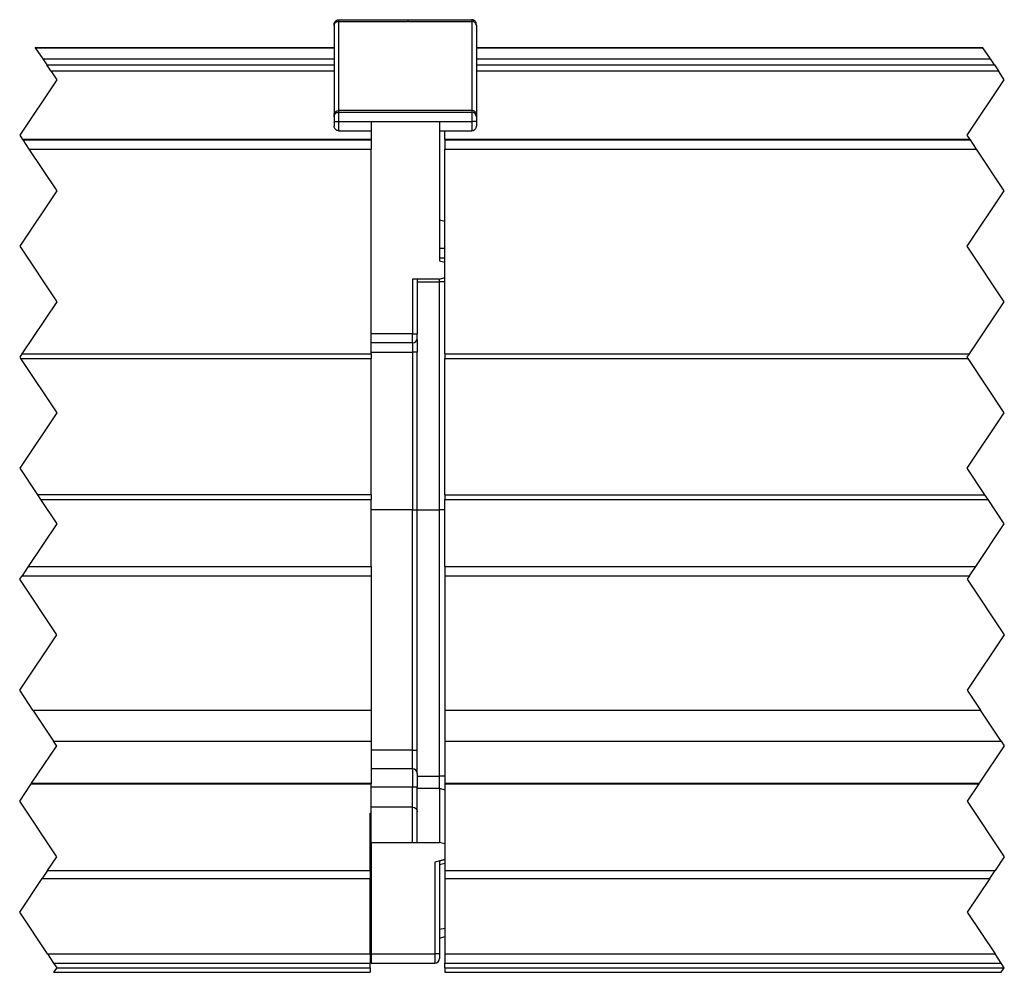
# Model space of a CAD drawing. Header units: inches. Extents: x -381 to 6628, y -418 to 176.
# Tile 12 of 27: x 130 to 183, y 43 to 94. Entities that reach past the tile are written whole.
import ezdxf

# ---------------------------------------------------------------- set-up
doc = ezdxf.new("R2010")
doc.units = ezdxf.units.IN
doc.linetypes.add('DOT_CENTER', pattern=[14, 12, -1, 0, -1])
doc.layers.add('1', color=7, linetype='Continuous')

# ---------------------------------------------------------------- blocks, each defined once
blk = doc.blocks.new('Modulo_der__14E___29', base_point=(153.1774902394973, 42.97385638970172))
at = {"color": 7, "linetype": 'Continuous'}
for p, q in [((154.8775793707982, 92.97385732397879), (182.2608413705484, 92.97385732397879)), ((154.8775816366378, 92.95676947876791), (182.2722332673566, 92.95676947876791)), ((154.8775791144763, 92.35277231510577), (182.6748980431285, 92.35277231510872)), ((154.8775827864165, 92.02748019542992), (182.891759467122, 92.0274801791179)), ((154.8775829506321, 91.70264670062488), (183.1083151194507, 91.70264670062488)), ((153.1775085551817, 87.9914211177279), (153.1775085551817, 88.47385636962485)), ((153.1775085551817, 87.9914211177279), (153.1775085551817, 87.97385732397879)), ((181.5824655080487, 87.9914211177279), (153.1775085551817, 87.9914211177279)), ((153.1775085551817, 87.97385732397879), (181.5941746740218, 87.9738573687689)), ((153.1775085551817, 87.97385732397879), (153.1775085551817, 87.47385732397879)), ((153.1775085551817, 76.40687002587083), (153.1775085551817, 87.47385732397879)), ((153.1775085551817, 87.47385732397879), (181.9275080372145, 87.47385732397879)), ((153.1774902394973, 68.79084378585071), (153.1775085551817, 76.15687145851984)), ((153.1775085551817, 76.40687002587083), (153.1775085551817, 76.15687145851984)), ((153.1775085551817, 76.40687002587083), (181.5495175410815, 76.40687002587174)), ((153.1775085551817, 76.15687145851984), (181.47216590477, 76.15687052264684)), ((153.1774902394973, 68.79084378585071), (182.3828125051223, 68.79084378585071)), ((153.1774902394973, 68.79084378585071), (153.1775085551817, 68.54084462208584)), ((153.1775085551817, 68.54084462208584), (182.5495165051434, 68.54084462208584)), ((153.1775085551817, 64.91212667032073), (153.1775085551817, 68.54084462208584)), ((153.1775085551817, 64.91212667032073), (153.1774902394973, 64.41212806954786)), ((153.1775085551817, 64.91212667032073), (181.8863553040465, 64.91212667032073)), ((153.1774902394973, 64.41212806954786), (181.5530305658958, 64.4121272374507)), ((153.1774902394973, 64.41212806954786), (153.1774902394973, 61.18352852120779)), ((153.1774902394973, 61.18352852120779), (153.1775085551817, 57.14566568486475)), ((153.1775085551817, 57.14566568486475), (153.1774902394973, 55.47742042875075)), ((153.1775085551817, 57.14566568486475), (182.1463024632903, 57.14566568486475)), ((153.1774902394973, 55.47742042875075), (183.2584999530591, 55.47742005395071)), ((153.1774902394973, 55.47742042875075), (153.1774902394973, 54.99927482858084)), ((153.1774902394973, 54.99927482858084), (153.1775085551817, 53.19150753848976)), ((153.1775085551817, 53.19150753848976), (153.1775085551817, 53.16029722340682)), ((153.1775085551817, 53.19150753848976), (182.0726092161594, 53.19150753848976)), ((153.1775085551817, 53.16029722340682), (153.1775085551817, 48.47637582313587)), ((153.1775085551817, 53.16029722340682), (182.0518023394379, 53.16029722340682)), ((153.1775085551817, 48.47637582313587), (153.1775085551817, 48.04290367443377)), ((153.1775085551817, 48.47637582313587), (182.9291880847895, 48.47637584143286)), ((153.1775085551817, 48.04290367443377), (153.1775085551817, 43.97385638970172)), ((153.1775085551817, 48.04290367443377), (182.6402066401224, 48.04290367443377)), ((153.1775085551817, 43.97385638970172), (153.1775085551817, 43.47385638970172)), ((153.1775085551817, 43.97385638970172), (182.9275086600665, 43.97385638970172)), ((153.1775085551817, 43.22385638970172), (153.1775085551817, 43.47385638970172)), ((153.1775085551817, 43.47385638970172), (183.2608419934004, 43.47385638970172)), ((153.1775085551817, 43.22385638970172), (153.1775085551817, 42.97385638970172)), ((153.1775085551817, 43.22385638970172), (183.4275084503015, 43.22385638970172)), ((153.1775085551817, 42.97385638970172), (183.2608417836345, 42.97385638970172))]:
    blk.add_line(p, q, dxfattribs=at)
at = {"color": 2, "linetype": 'DOT_CENTER'}
for p, q in [((182.2722332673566, 92.95676947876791), (182.2608413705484, 92.97385732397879)), ((182.6748980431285, 92.35277231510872), (182.2722332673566, 92.95676947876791)), ((182.891759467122, 92.0274801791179), (182.6748980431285, 92.35277231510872)), ((182.891759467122, 92.0274801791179), (183.1083151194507, 91.70264670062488)), ((183.4275085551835, 91.22385654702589), (183.1083151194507, 91.70264670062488)), ((181.4275085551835, 88.22385654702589), (183.4275085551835, 91.22385654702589)), ((181.5824655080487, 87.9914211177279), (181.4275085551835, 88.22385654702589)), ((181.5824655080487, 87.9914211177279), (181.5941746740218, 87.9738573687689)), ((181.9275080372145, 87.47385732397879), (181.5941746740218, 87.9738573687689)), ((183.4275085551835, 85.22385654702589), (181.9275080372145, 87.47385732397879)), ((181.4275085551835, 82.22385654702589), (183.4275085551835, 85.22385654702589)), ((183.4275085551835, 79.22385654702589), (181.4275085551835, 82.22385654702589)), ((181.5495175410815, 76.40687002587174), (183.4275085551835, 79.22385654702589)), ((181.4275085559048, 76.22385654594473), (181.5495175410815, 76.40687002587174)), ((181.47216590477, 76.15687052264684), (181.4275085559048, 76.22385654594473)), ((183.4275085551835, 73.22385654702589), (181.47216590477, 76.15687052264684)), ((181.4275085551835, 70.22385654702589), (183.4275085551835, 73.22385654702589)), ((182.3828125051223, 68.79084378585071), (181.4275085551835, 70.22385654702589)), ((182.5495165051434, 68.54084462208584), (182.3828125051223, 68.79084378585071)), ((183.4275085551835, 67.22385654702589), (182.5495165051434, 68.54084462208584)), ((181.8863553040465, 64.91212667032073), (183.4275085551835, 67.22385654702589)), ((181.5530305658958, 64.4121272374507), (181.8863553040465, 64.91212667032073)), ((181.5530305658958, 64.4121272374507), (181.4275085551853, 64.2238565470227)), ((181.4275085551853, 64.2238565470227), (183.4275085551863, 61.22385654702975)), ((183.4275085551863, 61.22385654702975), (181.4275085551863, 58.2238565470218)), ((181.4275085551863, 58.2238565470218), (182.1463024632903, 57.14566568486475)), ((183.2584999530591, 55.47742005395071), (182.1463024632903, 57.14566568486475)), ((183.2584999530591, 55.47742005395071), (183.4275085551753, 55.22385654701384)), ((183.4275085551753, 55.22385654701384), (182.0726092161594, 53.19150753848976)), ((182.0518023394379, 53.16029722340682), (181.4275085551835, 52.22385654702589)), ((182.0518023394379, 53.16029722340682), (182.0726092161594, 53.19150753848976)), ((181.4275085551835, 52.22385654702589), (183.4275085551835, 49.22385654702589)), ((183.4275085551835, 49.22385654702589), (182.9291880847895, 48.47637584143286)), ((182.6402066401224, 48.04290367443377), (182.9291880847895, 48.47637584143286)), ((182.6402066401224, 48.04290367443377), (181.4275085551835, 46.22385654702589)), ((181.4275085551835, 46.22385654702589), (182.9275086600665, 43.97385638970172)), ((183.2608419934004, 43.47385638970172), (182.9275086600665, 43.97385638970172)), ((183.2608417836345, 42.97385638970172), (183.4275084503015, 43.22385638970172)), ((183.4275084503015, 43.22385638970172), (183.2608419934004, 43.47385638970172))]:
    blk.add_line(p, q, dxfattribs=at)
blk = doc.blocks.new('Modulos_intermedio__FL-14__2__31', base_point=(130.1775085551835, 42.97385638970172))
at = {"color": 7, "linetype": 'Continuous'}
for p, q in [((147.1775085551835, 94.22385638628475), (147.1871337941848, 94.2926469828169)), ((147.1871337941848, 94.2926469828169), (147.1950683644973, 94.31587848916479)), ((147.1950683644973, 94.31587848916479), (147.2182617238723, 94.36065922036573)), ((147.1950683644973, 94.24125156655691), (147.2182617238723, 94.2820611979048)), ((147.2182617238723, 94.36065922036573), (147.2507324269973, 94.4006334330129)), ((147.2182617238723, 94.2820611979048), (147.2507324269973, 94.31849155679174)), ((147.2507324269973, 94.4006334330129), (147.2906494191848, 94.4331041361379)), ((147.2507324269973, 94.31849155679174), (147.2906494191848, 94.34808597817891)), ((147.2906494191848, 94.4331041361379), (147.3354492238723, 94.45630512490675)), ((147.2906494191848, 94.34808597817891), (147.3354492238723, 94.36923084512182)), ((147.3354492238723, 94.45630512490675), (147.3587646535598, 94.46420536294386)), ((147.3354492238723, 94.36923084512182), (147.3587646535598, 94.37643299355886)), ((147.3587646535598, 94.46420536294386), (147.4275085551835, 94.47385638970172)), ((147.3587646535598, 94.37643299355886), (147.4275085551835, 94.38522711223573)), ((147.4275085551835, 94.47385638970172), (154.6275085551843, 94.47385638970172)), ((147.4275085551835, 94.47385638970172), (147.4275085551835, 94.38522711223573)), ((147.4275085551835, 94.38522711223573), (147.4275085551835, 89.56248566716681)), ((147.4275085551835, 94.38522711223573), (154.6275085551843, 94.38522711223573)), ((154.6962890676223, 94.46420536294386), (154.6275085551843, 94.47385638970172)), ((154.6275085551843, 94.47385638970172), (154.6275085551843, 94.38522711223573)), ((154.6275085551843, 94.38522711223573), (154.6275085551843, 89.56248566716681)), ((154.6962890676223, 94.37643299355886), (154.6275085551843, 94.38522711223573)), ((154.7194824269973, 94.45630512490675), (154.6962890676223, 94.46420536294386)), ((154.7194824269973, 94.36923084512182), (154.6962890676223, 94.37643299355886)), ((154.7642822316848, 94.4331041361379), (154.7194824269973, 94.45630512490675)), ((154.7642822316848, 94.34808597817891), (154.7194824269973, 94.36923084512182)), ((154.8043212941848, 94.4006334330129), (154.7642822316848, 94.4331041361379)), ((154.8043212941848, 94.31849155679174), (154.7642822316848, 94.34808597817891)), ((154.8367919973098, 94.36065922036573), (154.8043212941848, 94.4006334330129)), ((154.8367919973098, 94.2820611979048), (154.8043212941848, 94.31849155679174)), ((154.8599853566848, 94.31587848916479), (154.8367919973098, 94.36065922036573)), ((154.8599853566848, 94.24125156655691), (154.8367919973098, 94.2820611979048)), ((154.8677978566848, 94.2926469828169), (154.8599853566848, 94.31587848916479)), ((154.8677978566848, 94.22007618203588), (154.8677978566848, 94.2926469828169)), ((147.1775085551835, 94.22385638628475), (147.1950683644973, 94.24125156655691)), ((147.1775085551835, 94.15738438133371), (147.1775085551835, 94.22385638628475)), ((147.1775085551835, 94.22385638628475), (147.1775085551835, 94.15738438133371)), ((147.1775085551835, 94.15738438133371), (147.1775085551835, 89.33464307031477)), ((154.8677978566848, 94.22007618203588), (154.8599853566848, 94.24125156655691)), ((154.8677978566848, 94.22007618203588), (154.8775085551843, 94.15738438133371)), ((154.8775085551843, 94.15738438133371), (154.8677978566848, 94.22007618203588)), ((154.8775085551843, 94.15738438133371), (154.8775085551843, 89.33464307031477)), ((131.0108413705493, 92.97385732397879), (147.1775041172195, 92.97385732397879)), ((131.0222332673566, 92.95676947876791), (147.1775084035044, 92.95676947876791)), ((131.4248980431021, 92.35277231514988), (147.1775027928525, 92.35277231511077)), ((131.6417594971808, 92.02748013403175), (147.1775108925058, 92.02748013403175)), ((131.8583151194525, 91.70264670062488), (147.1775107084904, 91.70264670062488)), ((147.2182617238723, 89.45932255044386), (147.2507324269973, 89.4957529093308)), ((147.2507324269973, 89.4957529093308), (147.2906494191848, 89.52534733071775)), ((147.2906494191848, 89.52534733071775), (147.3354492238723, 89.54648838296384)), ((147.3354492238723, 89.54648838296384), (147.3587646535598, 89.55369053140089)), ((147.3354492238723, 89.45630512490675), (147.3587646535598, 89.46420536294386)), ((147.3587646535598, 89.55369053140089), (147.4275085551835, 89.56248566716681)), ((147.3587646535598, 89.46420536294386), (147.4275085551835, 89.47385638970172)), ((154.6275085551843, 89.56248566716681), (147.4275085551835, 89.56248566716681)), ((147.4275085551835, 89.56248566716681), (147.4275085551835, 89.47385638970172)), ((147.4275085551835, 89.47385638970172), (147.4275085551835, 88.97385638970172)), ((147.4275085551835, 89.47385638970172), (154.6275085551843, 89.47385638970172)), ((154.6962890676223, 89.55369053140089), (154.6275085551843, 89.56248566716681)), ((154.6275085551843, 89.56248566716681), (154.6275085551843, 89.47385638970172)), ((154.6962890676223, 89.46420536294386), (154.6275085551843, 89.47385638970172)), ((154.6275085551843, 89.47385638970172), (154.6275085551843, 88.97385638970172)), ((154.7194824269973, 89.54648838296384), (154.6962890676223, 89.55369053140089)), ((154.7194824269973, 89.45630512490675), (154.6962890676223, 89.46420536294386)), ((154.7642822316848, 89.52534733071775), (154.7194824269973, 89.54648838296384)), ((154.8043212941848, 89.4957529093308), (154.7642822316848, 89.52534733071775)), ((154.8367919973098, 89.45932255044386), (154.8043212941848, 89.4957529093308)), ((147.1775085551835, 89.33464307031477), (147.1871337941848, 89.39733753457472)), ((147.1775085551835, 89.33464307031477), (147.1775085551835, 89.22385639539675)), ((147.1775085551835, 89.22385639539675), (147.1871337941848, 89.2926469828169)), ((147.1775085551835, 89.22385639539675), (147.1775085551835, 88.9739591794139)), ((147.1775085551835, 88.9739591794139), (147.4275085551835, 88.97385638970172)), ((147.1775085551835, 88.9739591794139), (147.1775085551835, 88.7238563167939)), ((147.1871337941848, 89.39733753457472), (147.1950683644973, 89.41850910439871)), ((147.1871337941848, 89.2926469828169), (147.1950683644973, 89.31587848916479)), ((147.1950683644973, 89.41850910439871), (147.2182617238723, 89.45932255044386)), ((147.1950683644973, 89.31587848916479), (147.2182617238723, 89.36065922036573)), ((147.2507324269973, 89.4006334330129), (147.2182617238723, 89.36065922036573)), ((147.2182617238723, 89.36065922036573), (147.2507324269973, 89.4006334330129)), ((147.2507324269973, 89.4006334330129), (147.2906494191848, 89.4331041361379)), ((147.3354492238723, 89.45630512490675), (147.2906494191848, 89.4331041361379)), ((147.2906494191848, 89.4331041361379), (147.3354492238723, 89.45630512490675)), ((147.4275085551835, 88.97385638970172), (147.4275085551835, 88.47385638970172)), ((147.4275085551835, 88.97385638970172), (149.1775085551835, 88.97385638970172)), ((149.1775085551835, 88.97385638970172), (152.8775085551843, 88.97385638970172)), ((149.1775085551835, 88.97385638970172), (149.1775085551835, 87.97385732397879)), ((152.8775085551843, 88.97385638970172), (152.8775085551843, 81.44456013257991)), ((152.8775085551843, 88.97385638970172), (154.6275085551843, 88.97385638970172)), ((154.8775085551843, 88.97395917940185), (154.6275085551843, 88.97385638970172)), ((154.6275085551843, 88.97385638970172), (154.6275085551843, 88.47385638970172)), ((154.7194824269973, 89.45630512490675), (154.7642822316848, 89.4331041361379)), ((154.7642822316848, 89.4331041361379), (154.7194824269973, 89.45630512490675)), ((154.8043212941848, 89.4006334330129), (154.7642822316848, 89.4331041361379)), ((154.8043212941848, 89.4006334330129), (154.8367919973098, 89.36065922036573)), ((154.8367919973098, 89.36065922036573), (154.8043212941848, 89.4006334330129)), ((154.8599853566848, 89.41850910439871), (154.8367919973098, 89.45932255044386)), ((154.8599853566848, 89.31587848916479), (154.8367919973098, 89.36065922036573)), ((154.8677978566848, 89.39733753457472), (154.8599853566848, 89.41850910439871)), ((154.8677978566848, 89.2926469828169), (154.8599853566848, 89.31587848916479)), ((154.8775085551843, 89.33464307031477), (154.8677978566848, 89.39733753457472)), ((154.8775085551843, 89.22385639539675), (154.8677978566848, 89.2926469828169)), ((154.8775085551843, 89.33464307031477), (154.8775085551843, 89.22385639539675)), ((154.8775085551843, 89.22385639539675), (154.8775085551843, 88.97395917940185)), ((154.8775085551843, 88.97395917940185), (154.8775085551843, 88.7238563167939)), ((147.1871337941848, 88.65506611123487), (147.1775085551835, 88.7238563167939)), ((147.1950683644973, 88.63183079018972), (147.1871337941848, 88.65506611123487)), ((147.2182617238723, 88.58705387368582), (147.1950683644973, 88.63183079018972)), ((147.2507324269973, 88.54707966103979), (147.2182617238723, 88.58705387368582)), ((147.2906494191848, 88.51460895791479), (147.2507324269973, 88.54707966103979)), ((147.3354492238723, 88.4914079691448), (147.2906494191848, 88.51460895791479)), ((147.3587646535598, 88.48350773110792), (147.3354492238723, 88.4914079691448)), ((147.4275085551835, 88.47385638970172), (147.3587646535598, 88.48350773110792)), ((147.4275085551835, 88.47385638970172), (149.1775085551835, 88.47385638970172)), ((152.8775085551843, 88.47385638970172), (154.6275085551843, 88.47385638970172)), ((154.6275085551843, 88.47385638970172), (154.6962890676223, 88.48350773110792)), ((154.6962890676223, 88.48350773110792), (154.7194824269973, 88.4914079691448)), ((154.7194824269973, 88.4914079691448), (154.7642822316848, 88.51460895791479)), ((154.7642822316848, 88.51460895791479), (154.8043212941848, 88.54707966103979)), ((154.8043212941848, 88.54707966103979), (154.8367919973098, 88.58705387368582)), ((154.8367919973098, 88.58705387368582), (154.8599853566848, 88.63183079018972)), ((154.8599853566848, 88.63183079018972), (154.8677978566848, 88.65506611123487)), ((154.8677978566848, 88.65506611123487), (154.8775085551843, 88.7238563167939)), ((149.1775085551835, 87.9914211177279), (130.3324655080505, 87.9914211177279)), ((130.3441747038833, 87.97385732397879), (149.1775085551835, 87.97385732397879)), ((149.1775085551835, 87.97385732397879), (149.1775085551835, 87.47385732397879)), ((130.6775080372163, 87.47385732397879), (149.1775085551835, 87.47385732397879)), ((149.1775085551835, 76.40687002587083), (149.1775085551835, 87.47385732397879)), ((152.8775085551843, 83.65070525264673), (153.1774522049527, 83.57588338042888)), ((152.8775085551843, 82.11615310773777), (153.1774522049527, 82.11615310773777)), ((152.8775085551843, 81.59522167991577), (153.1774522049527, 81.59522167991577)), ((152.8775085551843, 81.44456013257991), (153.1774522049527, 81.36419046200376)), ((151.4275085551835, 80.44808010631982), (151.4275085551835, 77.49954048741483)), ((152.8775085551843, 80.44808010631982), (151.4275085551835, 80.44808010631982)), ((151.6775085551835, 80.44808010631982), (151.6775085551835, 77.49954048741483)), ((152.8775085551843, 80.44808010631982), (153.1774522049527, 80.5284497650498)), ((152.8775085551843, 80.29808010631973), (152.8775085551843, 80.44808010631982)), ((151.6775085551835, 80.29808010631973), (152.8775085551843, 80.29808010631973)), ((153.1774522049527, 80.29808010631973), (152.8775085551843, 80.29808010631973)), ((152.8775085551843, 67.97385598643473), (152.8775085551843, 80.29808010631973)), ((151.4275085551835, 77.49954048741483), (149.1775085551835, 77.49954048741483)), ((151.4275085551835, 77.49954048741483), (151.6775085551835, 77.49954048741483)), ((151.4275085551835, 76.99954048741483), (151.4275085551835, 77.49954048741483)), ((151.6775085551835, 77.24954048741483), (151.6775085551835, 77.49954048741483)), ((151.4275085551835, 76.99954048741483), (149.1775085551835, 76.99954048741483)), ((151.4275085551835, 76.99954048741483), (151.4275085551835, 76.49954048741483)), ((151.6774902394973, 77.19245014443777), (151.6737060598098, 77.2061277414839)), ((151.6774902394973, 77.19245014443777), (151.6775085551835, 76.49954048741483)), ((130.22216594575, 76.15687046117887), (149.1775085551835, 76.15687027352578)), ((130.2995175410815, 76.40687002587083), (149.1775085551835, 76.40687002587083)), ((149.1774902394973, 68.79084465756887), (149.1775085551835, 76.15687027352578)), ((149.1775085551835, 76.49954048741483), (151.4275085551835, 76.49954048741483)), ((149.1775085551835, 76.40687002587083), (149.1775085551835, 76.15687027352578)), ((151.6775085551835, 76.49954048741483), (151.4275085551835, 76.49954048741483)), ((151.4275085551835, 76.49954048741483), (151.4275085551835, 67.97385700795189)), ((151.6775085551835, 67.97385700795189), (151.6775085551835, 76.49954048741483)), ((149.1774902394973, 68.79084465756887), (131.1328125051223, 68.79084465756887)), ((149.1774902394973, 68.79084465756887), (149.1775085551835, 68.54084462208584)), ((131.2995165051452, 68.54084462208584), (149.1775085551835, 68.54084462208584)), ((149.1775085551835, 64.91212667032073), (149.1775085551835, 68.54084462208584)), ((151.4275085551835, 67.97385700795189), (149.1775085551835, 67.97385638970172)), ((151.4275085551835, 67.97385700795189), (151.6775085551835, 67.97385700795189)), ((151.4275085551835, 54.9777537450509), (151.4275085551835, 67.97385700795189)), ((151.6775085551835, 67.97385700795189), (152.8775085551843, 67.97385598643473)), ((151.6775085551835, 54.9777537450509), (151.6775085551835, 67.97385700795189)), ((153.1774522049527, 67.97385638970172), (152.8775085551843, 67.97385598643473)), ((152.8775085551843, 53.58231478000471), (152.8775085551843, 67.97385598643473)), ((130.6363553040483, 64.91212667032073), (149.1775085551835, 64.91212667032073)), ((149.1775085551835, 64.91212667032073), (149.1774902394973, 64.41212711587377)), ((130.3030156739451, 64.41212712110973), (149.1774902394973, 64.41212711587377)), ((149.1774902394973, 64.41212711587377), (149.1774902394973, 61.18352947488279)), ((149.1774902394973, 61.18352947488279), (149.1775085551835, 57.14566568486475)), ((130.8963024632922, 57.14566568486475), (149.1775085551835, 57.14566568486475)), ((149.1775085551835, 57.14566568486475), (149.1774982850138, 55.47742135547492)), ((132.008486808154, 55.47742135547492), (149.1774982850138, 55.47742135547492)), ((149.1774982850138, 55.47742135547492), (149.1774902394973, 55.2607456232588)), ((149.1774902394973, 55.2607456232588), (149.1775085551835, 53.19150753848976)), ((151.4275085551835, 54.9777537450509), (149.1775085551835, 54.9777537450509)), ((151.4275085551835, 54.9777537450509), (151.6775085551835, 54.9777537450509)), ((151.4275085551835, 53.9777537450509), (151.4275085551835, 54.9777537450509)), ((151.6775085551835, 53.7277537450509), (151.6775085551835, 54.9777537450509)), ((151.4275085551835, 53.9777537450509), (149.1775085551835, 53.9777537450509)), ((151.4275085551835, 53.9777537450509), (151.4275085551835, 52.9777537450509)), ((151.6775085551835, 53.7277537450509), (151.6775085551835, 52.9777537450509)), ((151.6775085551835, 53.58231478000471), (152.8775085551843, 53.58231478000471)), ((152.8775085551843, 52.9274202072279), (152.8775085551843, 53.58231478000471)), ((153.1774606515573, 53.58112703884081), (152.8775085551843, 53.58231478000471)), ((130.8018023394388, 53.16029722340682), (149.1775085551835, 53.16029722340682)), ((130.8226092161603, 53.19150753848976), (149.1775085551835, 53.19150753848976)), ((149.1775085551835, 53.19150753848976), (149.1775085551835, 53.16029722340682)), ((149.1775085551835, 51.5756393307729), (149.1775085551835, 53.16029722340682)), ((151.4275085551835, 52.9777537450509), (149.1775085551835, 52.9777537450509)), ((151.6775085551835, 52.9777537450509), (151.4275085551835, 52.9777537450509)), ((151.4275085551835, 51.90678892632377), (151.4275085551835, 52.9777537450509)), ((151.6775085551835, 51.65678819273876), (151.6775085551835, 52.9777537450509)), ((151.6775085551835, 52.9274202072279), (152.8775085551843, 52.9274202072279)), ((152.8775085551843, 52.9274202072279), (152.8775634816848, 51.3311525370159)), ((152.8775085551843, 52.9274202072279), (153.1774522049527, 52.84666614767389)), ((151.4275085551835, 51.90678892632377), (149.1775085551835, 51.90678892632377)), ((151.4275085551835, 49.99742133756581), (151.4275085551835, 51.90678892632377)), ((151.4275085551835, 51.90678892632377), (151.5231933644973, 51.88775882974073)), ((151.5231933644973, 51.88775882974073), (151.6042480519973, 51.83356533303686)), ((151.6042480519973, 51.83356533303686), (151.6584472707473, 51.75245914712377)), ((151.6584472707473, 51.75245914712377), (151.6775085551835, 51.65678819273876)), ((151.6775085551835, 49.99742133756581), (151.6775085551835, 51.65678819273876)), ((149.1275085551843, 51.5756393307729), (149.1775085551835, 51.5756393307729)), ((149.1275085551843, 48.47637582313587), (149.1275085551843, 51.5756393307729)), ((149.1775085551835, 49.99742133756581), (149.1775085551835, 51.5756393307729)), ((152.8775634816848, 51.3311525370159), (152.8775085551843, 49.99742133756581)), ((149.1775085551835, 49.99742133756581), (151.4275085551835, 49.99742133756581)), ((149.1775085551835, 49.99742133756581), (149.1775085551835, 43.97385638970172)), ((151.4275085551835, 49.99742133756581), (152.8775085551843, 49.99742133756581)), ((153.1774522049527, 49.91666727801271), (152.8775085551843, 49.99742133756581)), ((149.127563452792, 49.46995968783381), (149.1774902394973, 49.47742138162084)), ((153.1774522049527, 49.07945704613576), (152.6275085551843, 48.93395400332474)), ((152.8775085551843, 49.0008055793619), (153.1774522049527, 49.07945704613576)), ((152.8775085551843, 49.0008055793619), (152.8775085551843, 43.97385638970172)), ((131.6791880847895, 48.47637584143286), (149.1275085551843, 48.47637582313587)), ((149.1275085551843, 48.47637582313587), (149.1774902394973, 48.47742138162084)), ((149.1275085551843, 48.47637582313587), (149.1275085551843, 48.04290367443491)), ((152.6275085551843, 48.93395400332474), (152.6275085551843, 43.97385638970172)), ((152.8775085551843, 48.8082188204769), (153.1774522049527, 48.8650487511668)), ((131.3902066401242, 48.04290367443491), (149.1275085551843, 48.04290367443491)), ((149.1275085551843, 43.97385638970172), (149.1275085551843, 48.04290367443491)), ((152.8775085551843, 45.30830827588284), (153.1774522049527, 45.36513820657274)), ((152.8775085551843, 44.82552243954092), (153.1774522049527, 44.90589209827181)), ((149.1774902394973, 44.47742138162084), (149.1275634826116, 44.4848830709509)), ((131.6775086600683, 43.97385638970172), (149.1275085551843, 43.97385638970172)), ((149.1275085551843, 43.97385638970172), (149.1275085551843, 43.47385638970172)), ((149.1775085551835, 43.97385638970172), (152.6275085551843, 43.97385638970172)), ((149.1775085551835, 43.97385638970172), (149.1775085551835, 43.47385638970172)), ((152.8775085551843, 43.97385638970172), (152.6275085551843, 43.97385638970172)), ((152.6275085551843, 43.97385638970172), (152.6275085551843, 43.47385638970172)), ((152.8775085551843, 43.97385638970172), (152.8775085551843, 43.72385638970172)), ((132.0108419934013, 43.47385638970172), (149.1275085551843, 43.47385638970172)), ((132.1775086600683, 43.22385638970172), (149.1275085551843, 43.22385638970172)), ((149.1275085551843, 43.22385638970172), (149.1275085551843, 43.47385638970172)), ((149.1275085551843, 43.22385638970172), (149.1275085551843, 42.97385638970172)), ((149.1775085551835, 43.47385638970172), (152.6275085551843, 43.47385638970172)), ((132.0108417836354, 42.97385638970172), (149.1275085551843, 42.97385638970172))]:
    blk.add_line(p, q, dxfattribs=at)
at = {"color": 2, "linetype": 'DOT_CENTER'}
for p, q in [((131.0108413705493, 92.97385732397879), (131.0222332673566, 92.95676947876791)), ((131.0222332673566, 92.95676947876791), (131.4248980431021, 92.35277231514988)), ((131.4248980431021, 92.35277231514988), (131.6417594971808, 92.02748013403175)), ((131.8583151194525, 91.70264670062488), (131.6417594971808, 92.02748013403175)), ((131.8583151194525, 91.70264670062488), (132.1775085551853, 91.22385654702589)), ((132.1775085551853, 91.22385654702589), (130.1775085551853, 88.22385654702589)), ((130.1775085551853, 88.22385654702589), (130.3324655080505, 87.9914211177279)), ((130.3441747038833, 87.97385732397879), (130.3324655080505, 87.9914211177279)), ((130.3441747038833, 87.97385732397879), (130.6775080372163, 87.47385732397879)), ((130.6775080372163, 87.47385732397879), (132.1775085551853, 85.22385654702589)), ((132.1775085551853, 85.22385654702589), (130.1775085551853, 82.22385654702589)), ((130.1775085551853, 82.22385654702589), (132.1775085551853, 79.22385654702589)), ((132.1775085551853, 79.22385654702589), (130.2995175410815, 76.40687002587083)), ((130.2995175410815, 76.40687002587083), (130.1775085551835, 76.22385654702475)), ((130.1775085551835, 76.22385654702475), (130.22216594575, 76.15687046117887)), ((130.22216594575, 76.15687046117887), (132.1775085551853, 73.22385654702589)), ((132.1775085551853, 73.22385654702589), (130.1775085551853, 70.22385654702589)), ((130.1775085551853, 70.22385654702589), (131.1328125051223, 68.79084465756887)), ((131.1328125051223, 68.79084465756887), (131.2995165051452, 68.54084462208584)), ((131.2995165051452, 68.54084462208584), (132.1775085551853, 67.22385654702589)), ((132.1775085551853, 67.22385654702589), (130.6363553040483, 64.91212667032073)), ((130.6363553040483, 64.91212667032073), (130.3030156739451, 64.41212712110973)), ((130.1775085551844, 64.22385654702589), (130.3030156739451, 64.41212712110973)), ((132.1775085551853, 61.22385654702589), (130.1775085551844, 64.22385654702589)), ((130.1775085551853, 58.2238565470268), (132.1775085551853, 61.22385654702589)), ((130.8963024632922, 57.14566568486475), (130.1775085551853, 58.2238565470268)), ((130.8963024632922, 57.14566568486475), (132.008486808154, 55.47742135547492)), ((132.1529541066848, 55.2607456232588), (132.008486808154, 55.47742135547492)), ((130.8226092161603, 53.19150753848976), (132.1775085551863, 55.22385654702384)), ((132.1775085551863, 55.22385654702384), (132.1529541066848, 55.2607456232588)), ((130.1775085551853, 52.22385654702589), (130.8018023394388, 53.16029722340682)), ((130.8226092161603, 53.19150753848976), (130.8018023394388, 53.16029722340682)), ((132.1775085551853, 49.22385654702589), (130.1775085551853, 52.22385654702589)), ((131.6791880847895, 48.47637584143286), (132.1775085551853, 49.22385654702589)), ((131.6791880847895, 48.47637584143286), (131.3902066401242, 48.04290367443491)), ((130.1775085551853, 46.22385654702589), (131.3902066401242, 48.04290367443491)), ((131.6775086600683, 43.97385638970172), (130.1775085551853, 46.22385654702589)), ((131.6775086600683, 43.97385638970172), (132.0108419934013, 43.47385638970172)), ((132.1775086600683, 43.22385638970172), (132.0108417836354, 42.97385638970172)), ((132.0108419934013, 43.47385638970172), (132.1775086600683, 43.22385638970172))]:
    blk.add_line(p, q, dxfattribs=at)
at = {"color": 7, "linetype": 'Continuous'}
for centre, start, end in [((151.4275085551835, 77.24954048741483), 270, 0), ((151.4275085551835, 53.7277537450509), 0, 90), ((152.6275085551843, 43.72385638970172), 270, 0)]:
    blk.add_arc(centre, 0.25, start, end, dxfattribs=at)
blk = doc.blocks.new('F-56__35', base_point=(-230.8774414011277, 42.97385638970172))
for name, p in [('Modulos_intermedio__FL-14__2__31', (130.1775085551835, 42.97385638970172)), ('Modulo_der__14E___29', (153.1774902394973, 42.97385638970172))]:
    blk.add_blockref(name, p)
blk = doc.blocks.new('Inferior1', base_point=(2037.000000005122, 68.72385654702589))
at = {"layer": '1', "color": 7, "linetype": 'Continuous'}
blk.add_line((151.1775085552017, 94.4738563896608), (151.1775085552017, 94.3852271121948), dxfattribs=at)
blk.add_blockref('F-56__35', (-230.8774414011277, 42.97385638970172))

msp = doc.modelspace()

# ---------------------------------------------------------------- block references
msp.add_blockref('Inferior1', (2037.000000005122, 68.72385654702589))

doc.saveas('drawing.dxf')
